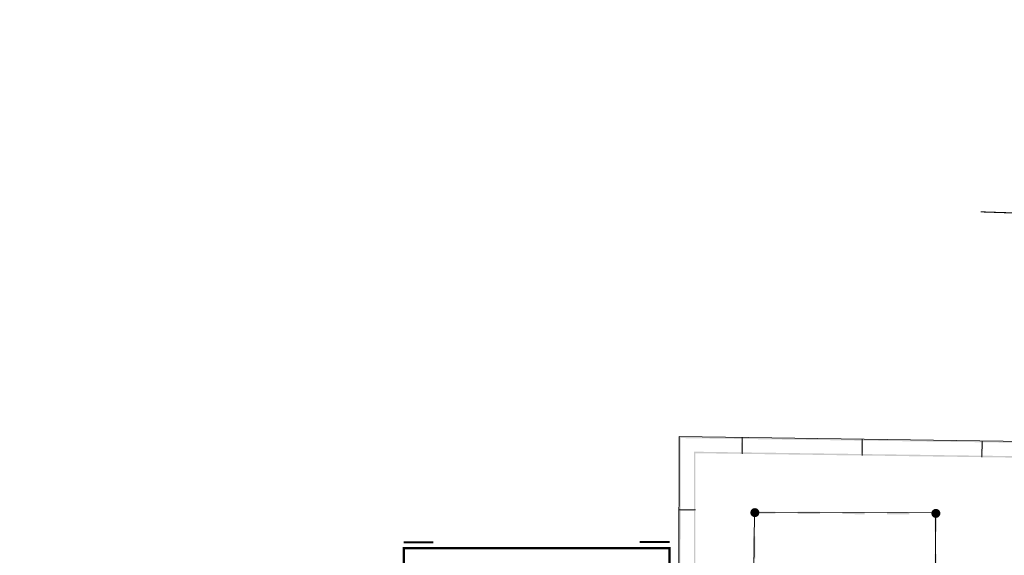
# Model space of a CAD drawing. Header units: millimetres. Extents: x 0 to 594, y 0 to 420.
# Tile 6 of 21: x 0 to 167, y 329 to 420. Entities that reach past the tile are written whole.
import ezdxf

# ---------------------------------------------------------------- set-up
doc = ezdxf.new("R2010")
doc.units = ezdxf.units.MM
for name, pattern in [('K5LT32770', [0]), ('K5LT_BASIC', [0]), ('K5LT_THIN', [0])]:
    doc.linetypes.add(name, pattern=pattern)
doc.layers.add('Системный слой', color=7, linetype='Continuous')
doc.layers.add('съемка', color=7, linetype='Continuous')

# ---------------------------------------------------------------- blocks, each defined once
blk = doc.blocks.new('U93')
at = {"layer": 'Системный слой', "linetype": 'K5LT_BASIC', "lineweight": 40}
for p, q in [((65.05, 331.52), (70.05, 331.52)), ((110.05, 331.52), (105.05, 331.52)), ((65.05, 314.52), (70.05, 314.52)), ((110.05, 314.52), (105.05, 314.52))]:
    blk.add_line(p, q, dxfattribs=at)
at = {"layer": 'Системный слой', "linetype": 'K5LT_BASIC', "const_width": 0.4}
blk.add_lwpolyline([(65.05, 315.52), (110.05, 315.52), (110.05, 330.52), (65.05, 330.52)], close=True, dxfattribs=at)
blk = doc.blocks.new('U135')
at = {"layer": 'съемка'}
blk.add_hatch(color=256, dxfattribs=at).paths.add_polyline_path([(125.29, 336.51), (125.28, 336.59), (125.27, 336.66), (125.26, 336.74), (125.23, 336.81), (125.2, 336.89), (125.16, 336.95), (125.11, 337.01), (125.06, 337.07), (125, 337.12), (124.94, 337.17), (124.87, 337.21), (124.8, 337.24), (124.73, 337.27), (124.65, 337.28), (124.58, 337.29), (124.5, 337.29), (124.42, 337.28), (124.34, 337.27), (124.27, 337.25), (124.2, 337.22), (124.13, 337.18), (124.07, 337.13), (124.01, 337.08), (123.95, 337.03), (123.91, 336.97), (123.86, 336.9), (123.83, 336.83), (123.8, 336.76), (123.79, 336.68), (123.77, 336.6), (123.77, 336.56), (123.77, 336.48), (123.78, 336.41), (123.8, 336.33), (123.82, 336.26), (123.86, 336.18), (123.9, 336.12), (123.94, 336.06), (124, 336), (124.05, 335.95), (124.12, 335.9), (124.18, 335.86), (124.25, 335.83), (124.33, 335.8), (124.4, 335.79), (124.48, 335.78), (124.56, 335.78), (124.64, 335.79), (124.71, 335.8), (124.79, 335.82), (124.86, 335.85), (124.93, 335.89), (124.99, 335.94), (125.05, 335.99), (125.1, 336.04), (125.15, 336.1), (125.19, 336.17), (125.23, 336.24), (125.25, 336.31), (125.27, 336.39), (125.28, 336.47)])
blk = doc.blocks.new('U136')
at = {"layer": 'съемка'}
blk.add_hatch(color=256, dxfattribs=at).paths.add_polyline_path([(155.94, 336.37), (155.94, 336.45), (155.93, 336.53), (155.92, 336.6), (155.89, 336.68), (155.86, 336.75), (155.82, 336.82), (155.77, 336.88), (155.72, 336.94), (155.66, 336.99), (155.6, 337.03), (155.53, 337.07), (155.46, 337.1), (155.39, 337.13), (155.31, 337.15), (155.23, 337.15), (155.16, 337.15), (155.08, 337.15), (155, 337.13), (154.93, 337.11), (154.86, 337.08), (154.79, 337.04), (154.73, 337), (154.67, 336.95), (154.61, 336.89), (154.56, 336.83), (154.52, 336.76), (154.49, 336.69), (154.46, 336.62), (154.44, 336.54), (154.43, 336.47), (154.43, 336.42), (154.43, 336.35), (154.44, 336.27), (154.46, 336.19), (154.48, 336.12), (154.52, 336.05), (154.56, 335.98), (154.6, 335.92), (154.65, 335.86), (154.71, 335.81), (154.78, 335.76), (154.84, 335.72), (154.91, 335.69), (154.99, 335.67), (155.06, 335.65), (155.14, 335.64), (155.22, 335.64), (155.3, 335.65), (155.37, 335.66), (155.45, 335.69), (155.52, 335.72), (155.59, 335.75), (155.65, 335.8), (155.71, 335.85), (155.76, 335.91), (155.81, 335.97), (155.85, 336.03), (155.89, 336.1), (155.91, 336.18), (155.93, 336.25), (155.94, 336.33)])

msp = doc.modelspace()

# ---------------------------------------------------------------- hatches: boundary and pattern name
at = {"layer": 'съемка'}
for points in [[(114.466508, 346.591903), (116.899879, 346.558241), (122.238487, 346.484392), (122.242017, 346.73678), (116.903361, 346.810631), (114.214266, 346.847832), (114.212703, 344.629734), (114.207462, 337.109797), (111.93562, 337.111376), (111.940861, 344.631313), (111.943208, 348.000386), (111.943992, 349.151358), (113.09487, 349.135476), (116.934788, 349.082341), (122.273443, 349.00849), (122.276923, 349.26088), (116.938267, 349.33473), (113.098349, 349.387865), (111.69175, 349.40729), (111.69076, 348.000584), (111.688413, 344.631511), (111.683121, 336.985347), (111.809296, 336.98525), (111.809197, 336.859027), (114.333438, 336.8573), (114.333588, 336.983523), (114.459813, 336.983424), (114.465153, 344.629586)], [(130.010163, 346.376892), (137.218845, 346.277172), (142.557501, 346.203273), (142.560982, 346.455713), (137.222324, 346.529564), (130.013643, 346.629281), (122.494406, 346.733301), (122.525833, 349.005011), (130.045069, 348.900992), (137.25375, 348.801272), (142.592407, 348.727373), (142.595887, 348.979762), (137.257233, 349.053663), (130.048549, 349.153381), (122.403093, 349.259116), (122.401379, 349.132946), (122.275157, 349.134662), (122.240251, 346.610562), (122.366473, 346.608847), (122.364705, 346.482627)], [(150.329124, 346.095775), (157.537808, 345.996055), (162.876464, 345.922204), (162.879944, 346.174593), (157.541338, 346.248442), (150.332604, 346.348164), (142.81337, 346.452183), (142.844796, 348.723891), (150.364033, 348.619874), (157.572765, 348.520153), (162.911372, 348.446304), (162.914902, 348.698691), (157.576244, 348.772542), (150.367512, 348.872264), (142.722109, 348.978047), (142.720343, 348.851827), (142.594173, 348.853591), (142.559216, 346.329493), (142.685434, 346.327727), (142.68367, 346.201557)], [(170.64809, 345.814705), (177.856824, 345.714984), (183.19548, 345.641136), (183.198959, 345.893525), (177.860304, 345.967375), (170.65162, 346.067093), (163.132386, 346.171112), (163.163812, 348.442822), (170.683046, 348.338803), (177.89173, 348.239083), (183.230386, 348.165235), (183.233865, 348.417625), (177.89521, 348.491475), (170.686526, 348.591193), (163.04107, 348.696927), (163.039356, 348.570758), (162.913138, 348.572524), (162.87823, 346.048424), (163.0044, 346.04666), (163.002684, 345.920438)], [(114.319457, 316.662565), (114.445629, 316.662468), (114.450972, 324.30863), (114.456006, 331.518033), (114.459714, 336.857199), (114.207314, 336.857395), (114.203558, 331.518231), (114.198575, 324.308827), (114.193331, 316.78889), (111.921438, 316.79047), (111.926682, 324.310407), (111.931716, 331.51981), (111.935423, 336.858976), (111.683022, 336.859125), (111.679266, 331.519958), (111.674284, 324.310606), (111.668942, 316.664442), (111.795167, 316.664342), (111.795065, 316.53812), (114.319356, 316.53634)], [(127.99517, 336.708886), (124.450595, 336.724728), (124.261246, 336.725557), (124.260419, 336.536258), (124.259315, 336.294405), (124.637911, 336.292701), (124.638189, 336.345205), (127.993464, 336.33024)], [(135.568122, 336.675039), (131.781645, 336.691936), (131.779939, 336.31329), (135.566419, 336.296393)], [(143.141077, 336.641192), (139.3546, 336.658089), (139.352894, 336.279443), (143.139371, 336.262546)], [(150.714031, 336.607345), (146.927552, 336.624242), (146.925849, 336.245596), (150.712326, 336.228698)], [(155.377145, 336.397186), (155.378023, 336.586483), (155.188673, 336.587311), (154.500506, 336.590395), (154.498801, 336.211748), (154.997671, 336.209539), (154.984685, 333.300576), (155.363332, 333.298873)], [(124.621011, 332.506222), (124.242415, 332.507926), (124.225417, 328.721452), (124.604064, 328.719747)], [(155.346386, 329.512446), (154.967735, 329.514101), (154.954313, 326.512763), (154.547872, 326.514583), (154.546166, 326.135935), (155.141957, 326.133238), (155.331306, 326.13241), (155.332133, 326.321708)]]:
    msp.add_hatch(color=256, dxfattribs=at).paths.add_polyline_path(points)

# ---------------------------------------------------------------- linework, layer by layer
at = {"layer": 'Системный слой', "linetype": 'K5LT_THIN', "lineweight": 18}
for p, q in [((111.69175, 349.408345), (111.522755, 149.438025)), ((369.842534, 345.771987), (111.69175, 349.408345)), ((122.403093, 349.260171), (122.363983, 346.483692)), ((142.722109, 348.979103), (142.682999, 346.202622)), ((163.04107, 348.697983), (163.00196, 345.921504)), ((111.683121, 336.986403), (114.459813, 336.984467)), ((124.450595, 336.564283), (124.358904, 326.452387)), ((155.131707, 336.484022), (124.450595, 336.564283)), ((155.131707, 326.317558), (155.131707, 336.484022))]:
    msp.add_line(p, q, dxfattribs=at)
at = {"layer": 'съемка', "linetype": 'K5LT32770', "const_width": 0.18}
msp.add_lwpolyline([(177.89785, 386.958196), (162.760151, 387.460776)], dxfattribs=at)

# ---------------------------------------------------------------- block references
at = {"layer": 'Системный слой'}
msp.add_blockref('U93', (0, 0), dxfattribs=at)
at = {"layer": 'съемка'}
for name in ['U135', 'U136']:
    msp.add_blockref(name, (0, 0), dxfattribs=at)

doc.saveas('drawing.dxf')
